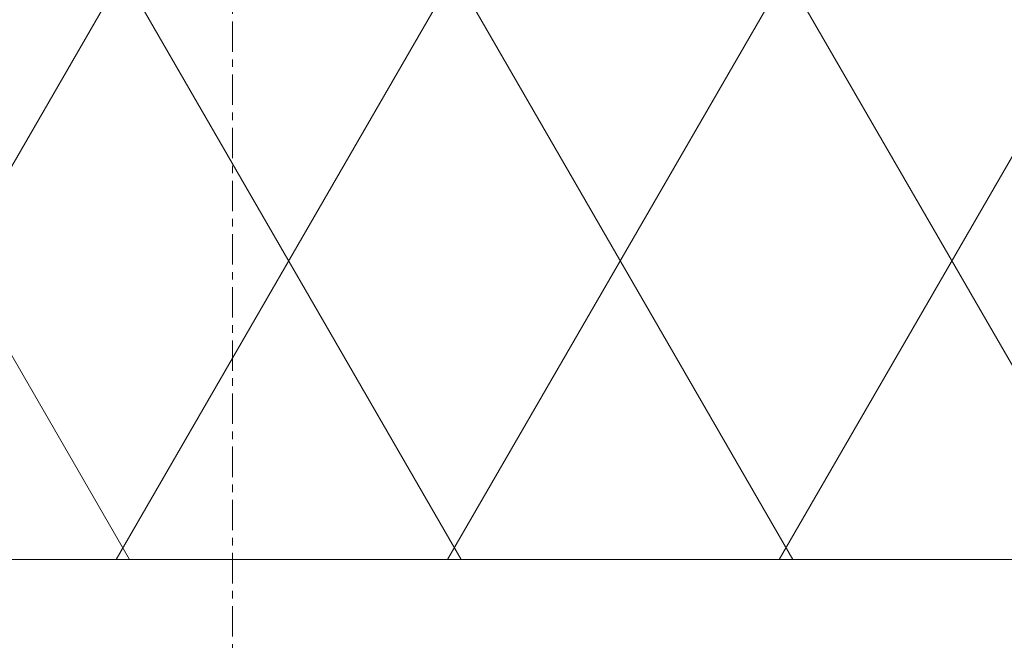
# Model space of a CAD drawing. Header units: millimetres. Extents: x 3625 to 90524, y -20577 to 42628.
# Tile 233 of 256: x 78650 to 79062, y 17121 to 17381. Entities that reach past the tile are written whole.
import ezdxf

# ---------------------------------------------------------------- set-up
doc = ezdxf.new("R2010")
doc.units = ezdxf.units.MM
doc.linetypes.add('stramien', pattern=[22.225, 12.7, -3.175, 3.175, -3.175])
for name, color, linetype, lineweight in [('A-WALL', 2, 'Continuous', 25), ('A-WALL-PATT', 2, 'Continuous', 50), ('S-GRID', 1, 'Continuous', 18)]:
    doc.layers.add(name, color=color, linetype=linetype, lineweight=lineweight)

msp = doc.modelspace()

# ---------------------------------------------------------------- hatches: boundary and pattern name
at = {"layer": 'A-WALL-PATT', "lineweight": 18}
h = msp.add_hatch(dxfattribs=at)
h.set_pattern_fill('FP_332', color=256, angle=-60, style=0, pattern_type=2)
h.set_pattern_definition([(300, (24722.47, 0.0001), (-103.92305, -60), []), (240, (24722.47, 0.0001), (-103.92305, 60), [])])
h.paths.add_polyline_path([(79159.07, 17155.2), (79319.07, 17155.2), (79319.07, 17395.2), (74826.07, 17395.2), (74826.07, 17155.2), (79084.1, 17155.2)], flags=0)
h.paths.add_polyline_path([(73766.07, 17155.2), (73766.07, 17395.2), (72712.07, 17395.2), (72712.07, 17155.2), (73041.64, 17155.2)], flags=0)
h.paths.add_polyline_path([(71043.07, 17155.2), (71043.07, 17395.2), (69989.07, 17395.2), (69989.07, 17155.2), (70624.65, 17155.2)], flags=0)
h.paths.add_polyline_path([(66409.07, 17155.2), (66409.07, 17395.2), (61509.07, 17395.2), (61509.07, 17155.2), (65790.68, 17155.2)], flags=0)
h.paths.add_polyline_path([(67469.07, 17155.2), (68444.07, 17155.2), (68444.07, 17395.2), (67469.07, 17395.2)], flags=0)

# ---------------------------------------------------------------- linework, layer by layer
at = {"layer": 'A-WALL', "lineweight": 18}
msp.add_line((74826.07, 17155.2), (79319.07, 17155.2), dxfattribs=at)
at = {"layer": 'S-GRID', "linetype": 'stramien'}
msp.add_line((78739.07, 41627.65), (78739.07, -3246.73), dxfattribs=at)

doc.saveas('drawing.dxf')
